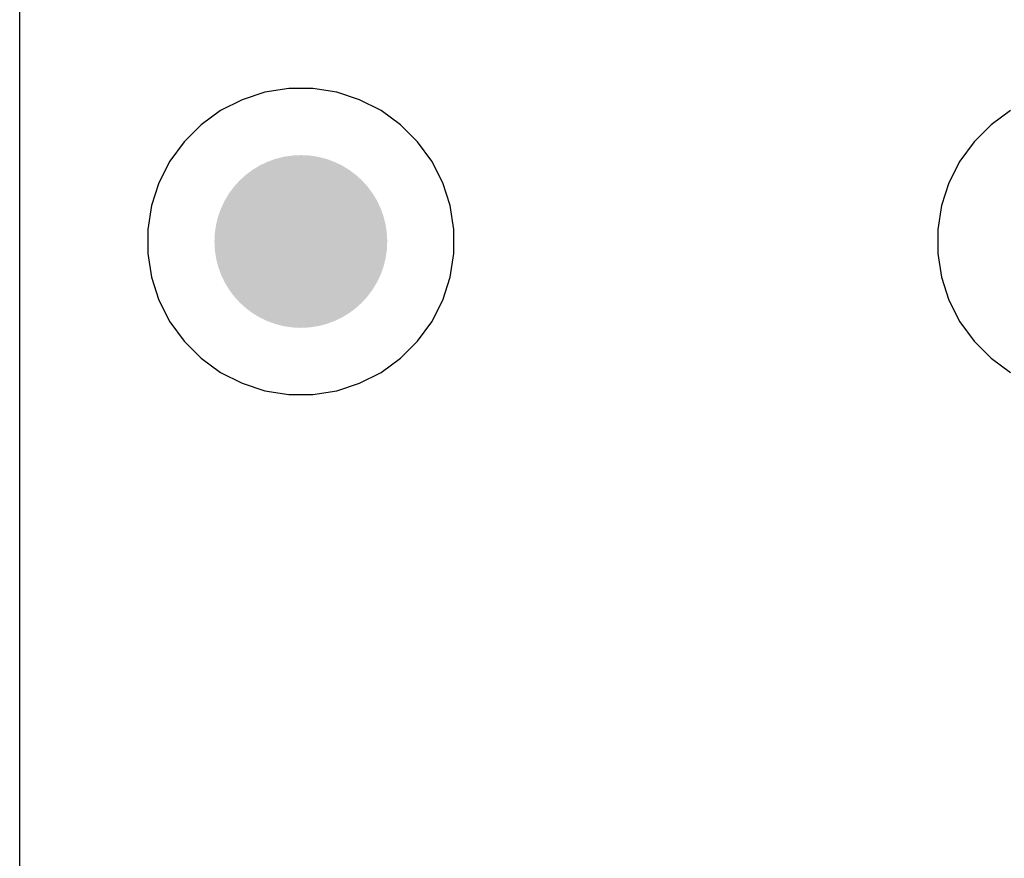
# Model space of a CAD drawing. Header units: inches. Extents: x 0 to 140, y 0 to 140.
# Tile 4 of 20: x 0 to 20, y 58 to 74. Entities that reach past the tile are written whole.
import ezdxf

# ---------------------------------------------------------------- set-up
doc = ezdxf.new("R2010")
doc.units = ezdxf.units.IN
doc.layers.add('BOTTOM', color=5, linetype='Continuous')
doc.layers.add('Pad Holes', color=156, linetype='Continuous')

msp = doc.modelspace()

# ---------------------------------------------------------------- hatches: boundary and pattern name
at = {"layer": 'BOTTOM'}
h = msp.add_hatch(color=5, dxfattribs=at)
edge = h.paths.add_edge_path()
edge.add_arc((6, 70), 1.5, 0, 360)
at = {"layer": 'Pad Holes'}
h = msp.add_hatch(color=7, dxfattribs=at)
edge = h.paths.add_edge_path()
edge.add_arc((6, 70), 1.75, 0, 360)

# ---------------------------------------------------------------- linework, layer by layer
at = {"layer": 'BOTTOM'}
for p, q in [((0.306, 6), (0.306, 115.024)), ((5.274, 73.023), (4.81, 72.873)), ((5.756, 73.1), (5.274, 73.023)), ((6.244, 73.1), (5.756, 73.1)), ((6.726, 73.023), (6.244, 73.1)), ((7.19, 72.873), (6.726, 73.023)), ((4.81, 72.873), (4.375, 72.651)), ((7.625, 72.651), (7.19, 72.873)), ((4.375, 72.651), (3.981, 72.364)), ((8.02, 72.364), (7.625, 72.651)), ((20.375, 72.651), (19.981, 72.364)), ((3.981, 72.364), (3.635, 72.019)), ((8.365, 72.019), (8.02, 72.364)), ((19.981, 72.364), (19.635, 72.019)), ((3.635, 72.019), (3.349, 71.624)), ((8.651, 71.624), (8.365, 72.019)), ((19.635, 72.019), (19.349, 71.624)), ((3.349, 71.624), (3.127, 71.19)), ((8.873, 71.19), (8.651, 71.624)), ((19.349, 71.624), (19.127, 71.19)), ((3.127, 71.19), (2.976, 70.726)), ((9.024, 70.726), (8.873, 71.19)), ((19.127, 71.19), (18.976, 70.726)), ((2.976, 70.726), (2.9, 70.244)), ((9.1, 70.244), (9.024, 70.726)), ((18.976, 70.726), (18.9, 70.244)), ((2.9, 70.244), (2.9, 69.756)), ((9.1, 69.756), (9.1, 70.244)), ((18.9, 70.244), (18.9, 69.756)), ((2.9, 69.756), (2.976, 69.274)), ((9.024, 69.274), (9.1, 69.756)), ((18.9, 69.756), (18.976, 69.274)), ((2.976, 69.274), (3.127, 68.81)), ((8.873, 68.81), (9.024, 69.274)), ((18.976, 69.274), (19.127, 68.81)), ((3.127, 68.81), (3.349, 68.375)), ((8.651, 68.375), (8.873, 68.81)), ((19.127, 68.81), (19.349, 68.375)), ((3.349, 68.375), (3.635, 67.98)), ((8.365, 67.98), (8.651, 68.375)), ((19.349, 68.375), (19.635, 67.98)), ((3.635, 67.98), (3.981, 67.635)), ((8.02, 67.635), (8.365, 67.98)), ((19.635, 67.98), (19.981, 67.635)), ((3.981, 67.635), (4.375, 67.348)), ((7.625, 67.348), (8.02, 67.635)), ((19.981, 67.635), (20.375, 67.348)), ((4.375, 67.348), (4.81, 67.127)), ((7.19, 67.127), (7.625, 67.348)), ((4.81, 67.127), (5.274, 66.976)), ((6.726, 66.976), (7.19, 67.127)), ((5.274, 66.976), (5.756, 66.9)), ((5.756, 66.9), (6.244, 66.9)), ((6.244, 66.9), (6.726, 66.976))]:
    msp.add_line(p, q, dxfattribs=at)

doc.saveas('drawing.dxf')
